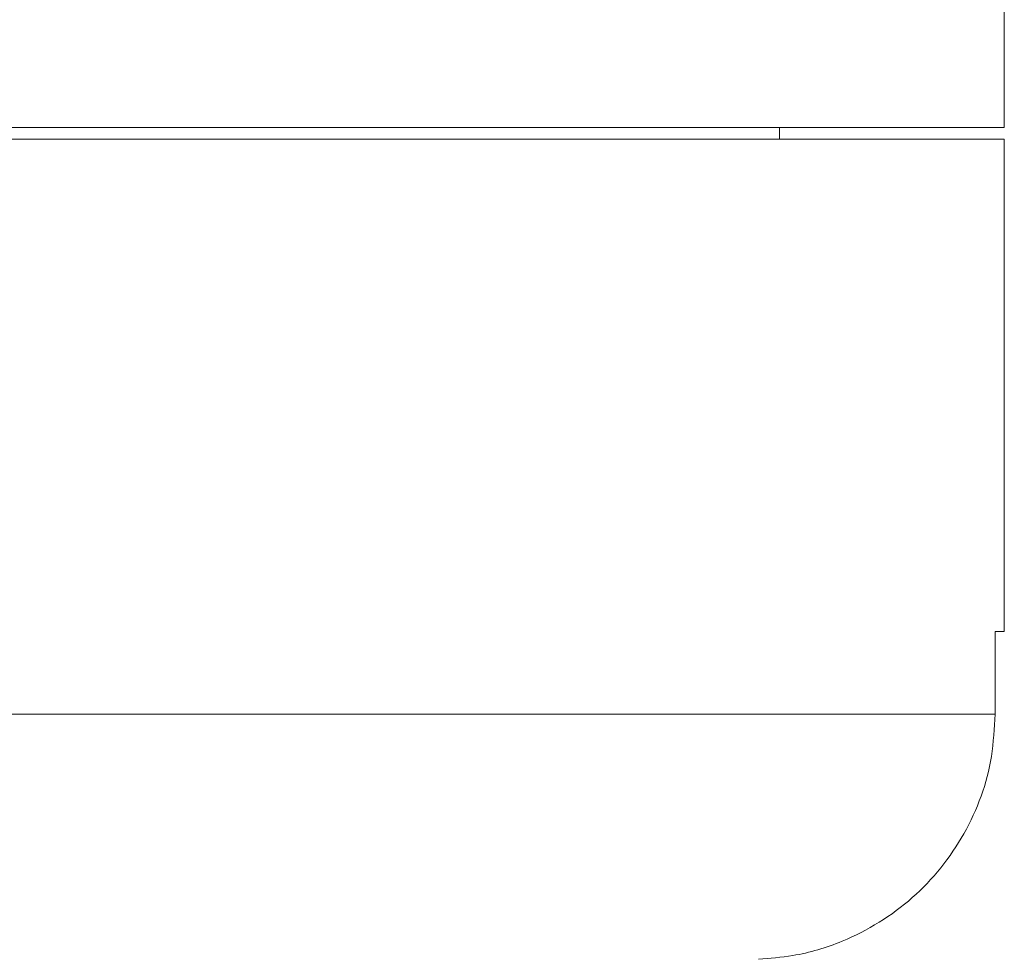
# Model space of a CAD drawing. Header units: inches. Extents: x -3.7 to 22.7, y -9.6 to 17.3.
# Tile 104 of 130: x 13.9 to 14.7, y 0.3 to 1. Entities that reach past the tile are written whole.
import ezdxf

# ---------------------------------------------------------------- set-up
doc = ezdxf.new("R2010")
doc.units = ezdxf.units.IN
doc.header["$MEASUREMENT"] = 0

msp = doc.modelspace()

# ---------------------------------------------------------------- linework, layer by layer
at = {"color": 7, "linetype": 'Continuous', "lineweight": 15}
for p, q in [((14.68304, 0.95128), (14.68304, 2.89228)), ((10.80804, 0.95128), (14.68304, 0.95128)), ((14.51154, 0.94228), (14.51154, 0.95128)), ((12.74554, 0.94228), (14.68304, 0.94228)), ((14.68304, 0.56728), (14.68304, 0.94228)), ((14.68304, 0.56728), (14.67601, 0.56728)), ((14.67601, 0.56728), (14.67601, 0.50428)), ((13.85367, 0.50428), (14.67601, 0.50428))]:
    msp.add_line(p, q, dxfattribs=at)
msp.add_open_spline([(14.67601, 0.50428), (14.67544, 0.4935), (14.67379, 0.46184), (14.65512, 0.41136), (14.61525, 0.36165), (14.56758, 0.3323), (14.52619, 0.31989), (14.50433, 0.31813), (14.49554, 0.31742)], degree=3, knots=[0, 0, 0, 0, 0.113043, 0.331787, 0.55076, 0.77037, 0.907707, 1, 1, 1, 1], dxfattribs=at)

doc.saveas('drawing.dxf')
